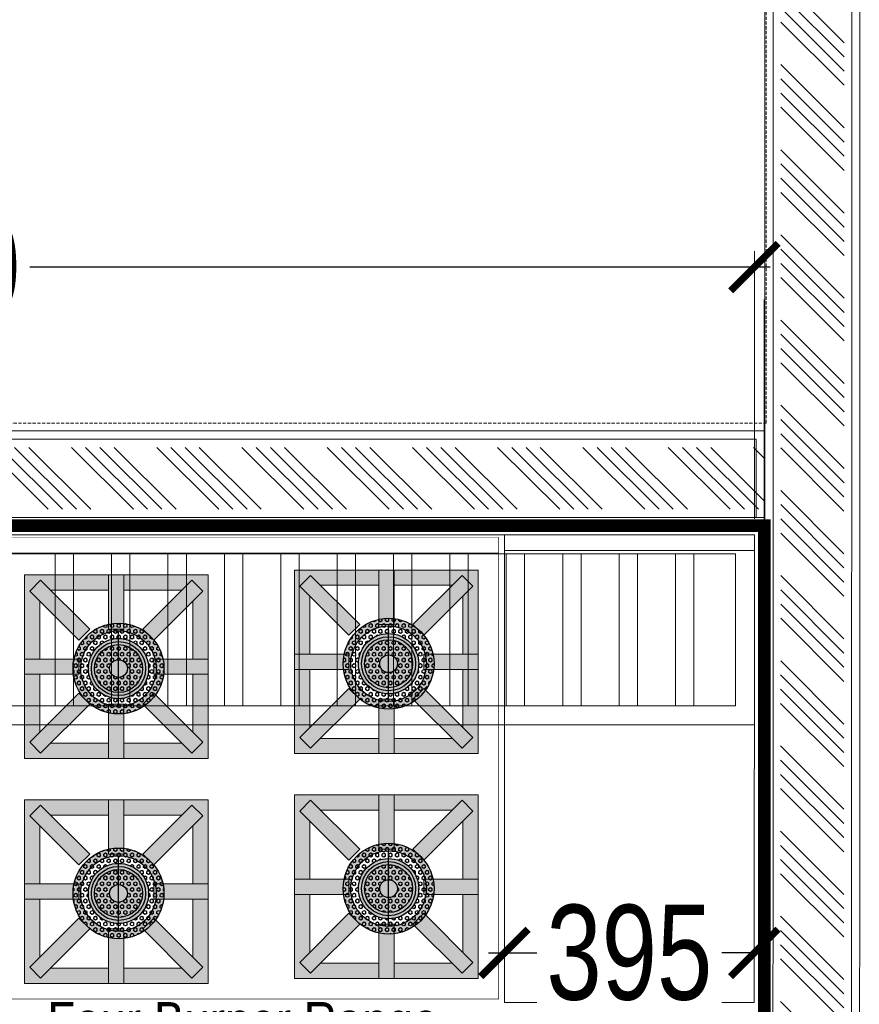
# Model space of a CAD drawing. Header units: millimetres. Extents: x 1277566 to 1493426, y 1039116 to 1145896.
# Tile 18 of 152: x 1282803 to 1284130, y 1137422 to 1138979. Entities that reach past the tile are written whole.
import ezdxf

# ---------------------------------------------------------------- set-up
doc = ezdxf.new("R2010")
doc.units = ezdxf.units.MM
doc.header["$PDMODE"] = 67
doc.linetypes.add('DASHED', pattern=[0.75, 0.5, -0.25])
doc.linetypes.add('DASHED2', pattern=[0.375, 0.25, -0.125])
for name, color, linetype, lineweight in [('A - TEXT', 7, 'Continuous', 13), ('AIRPORT EXTIING WALL', 1, 'Continuous', 20), ('CIVIL WALL HATCH', 7, 'Continuous', 5), ('CKD Dimensions', 3, 'Continuous', 0), ('CKD Equipments', 252, 'Continuous', 0), ('CKD-Equipements', 252, 'Continuous', 0), ('FRONT COUNTER', 214, 'Continuous', 18), ('PLASTER', 252, 'Continuous', 9), ('tile finish', 32, 'Continuous', 9)]:
    doc.layers.add(name, color=color, linetype=linetype, lineweight=lineweight)
doc.layers.add('xKAM-B3-01-Kitchen$0$A-FURN', color=8, linetype='Continuous')
doc.styles.add('ROMANS', font='arial.ttf', dxfattribs={"width": 0.75})
doc.styles.add('STYLE1', font='GOTHIC.TTF', dxfattribs={"width": 0.9})
doc.dimstyles.new('1.300', dxfattribs={"dimtxt": 150, "dimasz": 75, "dimexe": 25, "dimexo": 25, "dimgap": 15, "dimtad": 0, "dimdec": 0, "dimdsep": 46, "dimtxsty": 'ROMANS', "dimblk": 'ARCHTICK', "dimcen": 0.09, "dimdle": 25, "dimclrd": 256, "dimclre": 256, "dimclrt": 256, "dimadec": 1, "dimazin": 2, "dimtfac": 1, "dimtdec": 0, "dimtmove": 2, "dimatfit": 3, "dimldrblk": 'OPEN90', "dimfxl": 100, "dimtolj": 1, "dimtzin": 0, "dimlwe": -1, "dimarcsym": 0})
pattern_1 = [(0, (0, 0), (0, 0.216506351), [0.125, -0.25]), (120, (0, 0), (-0.1875000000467, -0.1082531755), [0.125, -0.25]), (60, (0.125, 0), (-0.1875000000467, 0.1082531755), [0.125, -0.25])]

# ---------------------------------------------------------------- blocks, each defined once
blk = doc.blocks.new('xKAM-B3-01-Kitchen$0$rgregr')
at = {"layer": 'xKAM-B3-01-Kitchen$0$A-FURN'}
h = blk.add_hatch(color=256, dxfattribs=at)
edge = h.paths.add_edge_path()
edge.add_arc((9340815.639, 6767207.813), 2.968, 0, 360)
edge = h.paths.add_edge_path(flags=16)
edge.add_arc((9340815.639, 6767207.813), 2.468, 0, 360)
h = blk.add_hatch(dxfattribs=at)
h.set_pattern_fill('HEX', color=256, style=0)
h.set_pattern_definition(pattern_1)
edge = h.paths.add_edge_path(flags=16)
edge.add_arc((9340815.639, 6767207.813), 2.468, 0, 360)
edge = h.paths.add_edge_path()
edge.add_arc((9340815.639, 6767207.813), 2.968, 0, 360)
h = blk.add_hatch(dxfattribs=at)
h.set_pattern_fill('HEX', color=256, style=0)
h.set_pattern_definition(pattern_1)
h.paths.add_polyline_path([(9340815.976, 6767210.258), (9340815.302, 6767210.258, 0.336052), (9340813.194, 6767208.15), (9340813.194, 6767207.813), (9340813.671, 6767207.813, -1), (9340817.608, 6767207.813), (9340818.085, 6767207.813), (9340818.085, 6767208.15, 0.336052)])
h.paths.add_polyline_path([(9340818.085, 6767207.476), (9340818.085, 6767207.813), (9340817.608, 6767207.813, -1), (9340813.671, 6767207.813), (9340813.194, 6767207.813), (9340813.194, 6767207.476, 0.336052), (9340815.302, 6767205.368), (9340815.976, 6767205.368, 0.336052)])
h = blk.add_hatch(color=256, dxfattribs=at)
edge = h.paths.add_edge_path()
edge.add_arc((9340815.639, 6767207.813), 1.968, 0, 360)
edge = h.paths.add_edge_path(flags=16)
edge.add_arc((9340815.639, 6767207.813), 1.768, 0, 360)
edge = h.paths.add_edge_path(flags=0)
edge.add_arc((9340815.639, 6767207.813), 1.568, 0, 360)
h = blk.add_hatch(color=256, dxfattribs=at)
edge = h.paths.add_edge_path(flags=16)
edge.add_arc((9340815.639, 6767207.813), 1.568, 0, 360)
edge = h.paths.add_edge_path()
edge.add_arc((9340815.639, 6767207.813), 1.768, 0, 360)
h = blk.add_hatch(dxfattribs=at)
h.set_pattern_fill('HEX', color=256, style=0)
h.set_pattern_definition(pattern_1)
edge = h.paths.add_edge_path()
edge.add_arc((9340815.639, 6767207.813), 1.568, 0, 360)
edge = h.paths.add_edge_path(flags=16)
edge.add_arc((9340815.639, 6767207.813), 0.581, 0, 360)
blk.add_line((9340813.194, 6767207.813), (9340818.085, 6767207.813), dxfattribs=at)
for radius in [2.968, 2.468, 1.968, 1.768, 1.568, 0.581]:
    blk.add_circle((9340815.639, 6767207.813), radius, dxfattribs=at)
blk = doc.blocks.new('_ARCHTICK')
at = {"color": 0, "linetype": 'ByBlock', "const_width": 0.15}
blk.add_lwpolyline([(-0.5, -0.5), (0.5, 0.5)], dxfattribs=at)
blk = doc.blocks.new('*D72')
at = {"layer": 'CKD-Equipements', "linetype": 'DASHED2', "transparency": 16777216}
for p, q in [((1281293.9, 1138189.7), (1281293.9, 1138612.9)), ((1283964.1, 1138189.7), (1283964.1, 1138612.9))]:
    blk.add_line(p, q, dxfattribs=at)
at = {"layer": 'CKD-Equipements', "lineweight": -2, "transparency": 16777216}
for p, q in [((1281268.9, 1138587.9), (1282445.2, 1138587.9)), ((1283989.1, 1138587.9), (1282812.7, 1138587.9))]:
    blk.add_line(p, q, dxfattribs=at)
at = {"layer": 'Defpoints', "color": 0, "transparency": 16777216}
for p in [(1283964.1, 1138587.9), (1281293.9, 1138164.7), (1283964.1, 1138164.7)]:
    blk.add_point(p, dxfattribs=at)
at = {"layer": 'CKD-Equipements', "lineweight": -2, "transparency": 16777216, "xscale": 75, "yscale": 75, "zscale": 75, "rotation": 180}
blk.add_blockref('_ARCHTICK', (1281293.9, 1138587.9), dxfattribs=at)
at = {"layer": 'CKD-Equipements', "lineweight": -2, "transparency": 16777216, "xscale": 75, "yscale": 75, "zscale": 75}
blk.add_blockref('_ARCHTICK', (1283964.1, 1138587.9), dxfattribs=at)
at = {"layer": 'CKD-Equipements', "transparency": 16777216, "insert": (1282629, 1138587.9), "char_height": 150, "attachment_point": 5, "style": 'ROMANS', "bg_fill": 3, "box_fill_scale": 1.1, "bg_fill_color": 256, "bg_fill_true_color": 13158600, "bg_fill_transparency": 0}
blk.add_mtext('\\A1;2670', dxfattribs=at)
blk = doc.blocks.new('_Open90')
at = {"color": 0, "linetype": 'ByBlock', "lineweight": -2}
for p, q in [((-0.5, 0.5), (0, 0)), ((0, 0), (-1, 0)), ((0, 0), (-0.5, -0.5))]:
    blk.add_line(p, q, dxfattribs=at)
blk = doc.blocks.new('*D436')
at = {"layer": 'CKD Dimensions', "linetype": 'DASHED2', "transparency": 16777216}
for p, q in [((1283569, 1137490.5), (1283569, 1137528.5)), ((1283963.8, 1137490.5), (1283963.8, 1137528.5))]:
    blk.add_line(p, q, dxfattribs=at)
at = {"layer": 'CKD Dimensions', "lineweight": -2, "transparency": 16777216}
for p, q in [((1283544, 1137503.5), (1283626.7, 1137503.5)), ((1283988.8, 1137503.5), (1283906.1, 1137503.5))]:
    blk.add_line(p, q, dxfattribs=at)
at = {"layer": 'Defpoints', "color": 0, "transparency": 16777216}
for p in [(1283963.8, 1137503.5), (1283569, 1137425.1, -1423.7), (1283963.8, 1137425.1, -1423.7)]:
    blk.add_point(p, dxfattribs=at)
at = {"layer": 'CKD Dimensions', "lineweight": -2, "transparency": 16777216, "xscale": 75, "yscale": 75, "zscale": 75, "rotation": 180}
blk.add_blockref('_ARCHTICK', (1283569, 1137503.5), dxfattribs=at)
at = {"layer": 'CKD Dimensions', "lineweight": -2, "transparency": 16777216, "xscale": 75, "yscale": 75, "zscale": 75}
blk.add_blockref('_ARCHTICK', (1283963.8, 1137503.5), dxfattribs=at)
at = {"layer": 'CKD Dimensions', "transparency": 16777216, "insert": (1283766.4, 1137503.5), "char_height": 150, "attachment_point": 5, "style": 'ROMANS', "bg_fill": 3, "box_fill_scale": 1.1, "bg_fill_color": 256, "bg_fill_true_color": 13158600, "bg_fill_transparency": 0}
blk.add_mtext('\\A1;395', dxfattribs=at)

msp = doc.modelspace()

# ---------------------------------------------------------------- hatches: boundary and pattern name
at = {"layer": 'CIVIL WALL HATCH'}
h = msp.add_hatch(dxfattribs=at)
h.set_pattern_fill('ANSI34', color=256, scale=5, angle=90)
h.set_pattern_definition([(135, (94501.89, -46618.93), (-67.351921, -67.351921), []), (135, (94501.89, -46596.48), (-67.351921, -67.351921), []), (135, (94501.89, -46574.03), (-67.351921, -67.351921), []), (135, (94501.89, -46551.58), (-67.351921, -67.351921), [])])
h.paths.add_polyline_path([(1284107.0167, 1143264.5371), (1284007.0167, 1143264.5371), (1284004.7384, 1135016.1905), (1284104.7384, 1135016.1905)])
h = msp.add_hatch(dxfattribs=at)
h.set_pattern_fill('ANSI34', color=256, scale=5, angle=90)
h.set_pattern_definition([(135, (2468433.71, -24615.88), (-67.351921, -67.351921), []), (135, (2468433.71, -24593.43), (-67.351921, -67.351921), []), (135, (2468433.71, -24570.98), (-67.351921, -67.351921), []), (135, (2468433.71, -24548.53), (-67.351921, -67.351921), [])])
h.paths.add_polyline_path([(1277742.2449, 1138302.869), (1277742.2449, 1138204.8763), (1280951.6191, 1138204.8946), (1283979.7384, 1138204.894), (1283979.7384, 1138302.8868), (1280952.378, 1138302.869)])
at = {"layer": 'CKD-Equipements'}
h = msp.add_hatch(color=256, dxfattribs=at)
h.paths.add_polyline_path([(1283237.2732, 1137951.663), (1283237.2732, 1137818.5963), (1283370.3399, 1137818.5963), (1283370.3399, 1137842.7902), (1283278.5749, 1137842.7902), (1283262.8361, 1137827.0514), (1283245.7284, 1137844.1591), (1283261.4672, 1137859.8979), (1283261.4672, 1137951.663)])
h.paths.add_polyline_path([(1283245.7284, 1138083.3607), (1283262.8361, 1138100.4684), (1283278.5749, 1138084.7296), (1283370.3399, 1138084.7296), (1283370.3399, 1138108.9236), (1283237.2732, 1138108.9236), (1283237.2732, 1137975.8569), (1283261.4672, 1137975.8569), (1283261.4672, 1138067.6219)])
h.paths.add_polyline_path([(1283394.5338, 1138108.9236), (1283394.5338, 1138084.7296), (1283486.2989, 1138084.7296), (1283502.0377, 1138100.4684), (1283519.1454, 1138083.3607), (1283503.4066, 1138067.6219), (1283503.4066, 1137975.8569), (1283527.6005, 1137975.8569), (1283527.6005, 1138108.9236)])
h.paths.add_polyline_path([(1283503.4066, 1137951.663), (1283503.4066, 1137859.8979), (1283519.1454, 1137844.1591), (1283502.0377, 1137827.0514), (1283486.2989, 1137842.7902), (1283394.5338, 1137842.7902), (1283394.5338, 1137818.5963), (1283527.6005, 1137818.5963), (1283527.6005, 1137951.663)])
h = msp.add_hatch(color=256, dxfattribs=at)
h.paths.add_polyline_path([(1283245.7284, 1137844.1591), (1283262.8361, 1137827.0514), (1283314.6682, 1137878.8836), (1283297.5605, 1137895.9913)])
h.paths.add_polyline_path([(1283237.2732, 1137975.8569), (1283237.2732, 1137951.663), (1283280.2755, 1137951.663), (1283280.2755, 1137975.8569)])
h.paths.add_polyline_path([(1283262.8361, 1138100.4684), (1283245.7284, 1138083.3607), (1283297.5605, 1138031.5286), (1283314.6682, 1138048.6363)])
h.paths.add_polyline_path([(1283370.3399, 1138108.9236), (1283370.3399, 1138065.9213), (1283394.5338, 1138065.9213), (1283394.5338, 1138108.9236)])
h.paths.add_polyline_path([(1283450.2055, 1138048.6363), (1283467.3132, 1138031.5286), (1283519.1454, 1138083.3607), (1283502.0377, 1138100.4684)])
h.paths.add_polyline_path([(1283484.5982, 1137975.8569), (1283484.5982, 1137951.663), (1283527.6005, 1137951.663), (1283527.6005, 1137975.8569)])
h.paths.add_polyline_path([(1283467.3132, 1137895.9913), (1283450.2055, 1137878.8836), (1283502.0377, 1137827.0514), (1283519.1454, 1137844.1591)])
h.paths.add_polyline_path([(1283370.3399, 1137861.5986), (1283370.3399, 1137818.5963), (1283394.5338, 1137818.5963), (1283394.5338, 1137861.5986)])
h = msp.add_hatch(color=256, dxfattribs=at)
h.paths.add_polyline_path([(1282810.5255, 1137944.04), (1282810.5255, 1137810.9733), (1282943.5922, 1137810.9733), (1282943.5922, 1137835.1673), (1282851.8272, 1137835.1673), (1282836.0884, 1137819.4285), (1282818.9807, 1137836.5362), (1282834.7195, 1137852.275), (1282834.7195, 1137944.04)])
h.paths.add_polyline_path([(1282818.9807, 1138075.7378), (1282836.0884, 1138092.8455), (1282851.8272, 1138077.1067), (1282943.5922, 1138077.1067), (1282943.5922, 1138101.3006), (1282810.5255, 1138101.3006), (1282810.5255, 1137968.2339), (1282834.7195, 1137968.2339), (1282834.7195, 1138059.999)])
h.paths.add_polyline_path([(1282967.7861, 1138101.3006), (1282967.7861, 1138077.1067), (1283059.5512, 1138077.1067), (1283075.29, 1138092.8455), (1283092.3977, 1138075.7378), (1283076.6589, 1138059.999), (1283076.6589, 1137968.2339), (1283100.8528, 1137968.2339), (1283100.8528, 1138101.3006)])
h.paths.add_polyline_path([(1283076.6589, 1137944.04), (1283076.6589, 1137852.275), (1283092.3977, 1137836.5362), (1283075.29, 1137819.4285), (1283059.5512, 1137835.1673), (1282967.7861, 1137835.1673), (1282967.7861, 1137810.9733), (1283100.8528, 1137810.9733), (1283100.8528, 1137944.04)])
h = msp.add_hatch(color=256, dxfattribs=at)
h.paths.add_polyline_path([(1282818.9807, 1137836.5362), (1282836.0884, 1137819.4285), (1282887.9206, 1137871.2606), (1282870.8129, 1137888.3683)])
h.paths.add_polyline_path([(1282810.5255, 1137968.2339), (1282810.5255, 1137944.04), (1282853.5278, 1137944.04), (1282853.5278, 1137968.2339)])
h.paths.add_polyline_path([(1282836.0884, 1138092.8455), (1282818.9807, 1138075.7378), (1282870.8129, 1138023.9056), (1282887.9206, 1138041.0133)])
h.paths.add_polyline_path([(1282943.5922, 1138101.3006), (1282943.5922, 1138058.2983), (1282967.7861, 1138058.2983), (1282967.7861, 1138101.3006)])
h.paths.add_polyline_path([(1283023.4578, 1138041.0133), (1283040.5655, 1138023.9056), (1283092.3977, 1138075.7378), (1283075.29, 1138092.8455)])
h.paths.add_polyline_path([(1283057.8505, 1137968.2339), (1283057.8505, 1137944.04), (1283100.8528, 1137944.04), (1283100.8528, 1137968.2339)])
h.paths.add_polyline_path([(1283040.5655, 1137888.3683), (1283023.4578, 1137871.2606), (1283075.29, 1137819.4285), (1283092.3977, 1137836.5362)])
h.paths.add_polyline_path([(1282943.5922, 1137853.9756), (1282943.5922, 1137810.9733), (1282967.7861, 1137810.9733), (1282967.7861, 1137853.9756)])
h = msp.add_hatch(color=1, dxfattribs=at)
h.paths.add_polyline_path([(1283297.5605, 1137895.9913), (1283314.6682, 1137878.8836), (1283340.3855, 1137904.6008), (1283323.2778, 1137921.7085)])
h.paths.add_polyline_path([(1283280.2755, 1137975.8569), (1283280.2755, 1137951.663), (1283323.2778, 1137951.663), (1283323.2778, 1137975.8569)])
h.paths.add_polyline_path([(1283314.6682, 1138048.6363), (1283297.5605, 1138031.5286), (1283323.2778, 1138005.8113), (1283340.3855, 1138022.919)])
h.paths.add_polyline_path([(1283370.3399, 1138065.9213), (1283370.3399, 1138022.919), (1283394.5338, 1138022.919), (1283394.5338, 1138065.9213)])
h.paths.add_polyline_path([(1283424.4883, 1138022.919), (1283441.596, 1138005.8113), (1283467.3132, 1138031.5286), (1283450.2055, 1138048.6363)])
h.paths.add_polyline_path([(1283441.596, 1137975.8569), (1283441.596, 1137951.663), (1283484.5982, 1137951.663), (1283484.5982, 1137975.8569)])
h.paths.add_polyline_path([(1283441.596, 1137921.7085), (1283424.4883, 1137904.6008), (1283450.2055, 1137878.8836), (1283467.3132, 1137895.9913)])
h.paths.add_polyline_path([(1283370.3399, 1137904.6008), (1283370.3399, 1137861.5986), (1283394.5338, 1137861.5986), (1283394.5338, 1137904.6008)])
h = msp.add_hatch(color=1, dxfattribs=at)
h.paths.add_polyline_path([(1282870.8129, 1137888.3683), (1282887.9206, 1137871.2606), (1282913.6378, 1137896.9779), (1282896.5301, 1137914.0856)])
h.paths.add_polyline_path([(1282853.5278, 1137968.2339), (1282853.5278, 1137944.04), (1282896.5301, 1137944.04), (1282896.5301, 1137968.2339)])
h.paths.add_polyline_path([(1282887.9206, 1138041.0133), (1282870.8129, 1138023.9056), (1282896.5301, 1137998.1884), (1282913.6378, 1138015.2961)])
h.paths.add_polyline_path([(1282943.5922, 1138058.2983), (1282943.5922, 1138015.2961), (1282967.7861, 1138015.2961), (1282967.7861, 1138058.2983)])
h.paths.add_polyline_path([(1282997.7406, 1138015.2961), (1283014.8483, 1137998.1884), (1283040.5655, 1138023.9056), (1283023.4578, 1138041.0133)])
h.paths.add_polyline_path([(1283014.8483, 1137968.2339), (1283014.8483, 1137944.04), (1283057.8505, 1137944.04), (1283057.8505, 1137968.2339)])
h.paths.add_polyline_path([(1283014.8483, 1137914.0856), (1282997.7406, 1137896.9779), (1283023.4578, 1137871.2606), (1283040.5655, 1137888.3683)])
h.paths.add_polyline_path([(1282943.5922, 1137896.9779), (1282943.5922, 1137853.9756), (1282967.7861, 1137853.9756), (1282967.7861, 1137896.9779)])
h = msp.add_hatch(color=256, dxfattribs=at)
h.paths.add_polyline_path([(1283237.2732, 1137596.063), (1283237.2732, 1137462.9963), (1283370.3399, 1137462.9963), (1283370.3399, 1137487.1902), (1283278.5749, 1137487.1902), (1283262.8361, 1137471.4514), (1283245.7284, 1137488.5591), (1283261.4672, 1137504.2979), (1283261.4672, 1137596.063)])
h.paths.add_polyline_path([(1283245.7284, 1137727.7607), (1283262.8361, 1137744.8684), (1283278.5749, 1137729.1296), (1283370.3399, 1137729.1296), (1283370.3399, 1137753.3236), (1283237.2732, 1137753.3236), (1283237.2732, 1137620.2569), (1283261.4672, 1137620.2569), (1283261.4672, 1137712.0219)])
h.paths.add_polyline_path([(1283394.5338, 1137753.3236), (1283394.5338, 1137729.1296), (1283486.2989, 1137729.1296), (1283502.0377, 1137744.8684), (1283519.1454, 1137727.7607), (1283503.4066, 1137712.0219), (1283503.4066, 1137620.2569), (1283527.6005, 1137620.2569), (1283527.6005, 1137753.3236)])
h.paths.add_polyline_path([(1283503.4066, 1137596.063), (1283503.4066, 1137504.2979), (1283519.1454, 1137488.5591), (1283502.0377, 1137471.4514), (1283486.2989, 1137487.1902), (1283394.5338, 1137487.1902), (1283394.5338, 1137462.9963), (1283527.6005, 1137462.9963), (1283527.6005, 1137596.063)])
h = msp.add_hatch(color=256, dxfattribs=at)
h.paths.add_polyline_path([(1283245.7284, 1137488.5591), (1283262.8361, 1137471.4514), (1283314.6682, 1137523.2836), (1283297.5605, 1137540.3913)])
h.paths.add_polyline_path([(1283237.2732, 1137620.2569), (1283237.2732, 1137596.063), (1283280.2755, 1137596.063), (1283280.2755, 1137620.2569)])
h.paths.add_polyline_path([(1283262.8361, 1137744.8684), (1283245.7284, 1137727.7607), (1283297.5605, 1137675.9286), (1283314.6682, 1137693.0363)])
h.paths.add_polyline_path([(1283370.3399, 1137753.3236), (1283370.3399, 1137710.3213), (1283394.5338, 1137710.3213), (1283394.5338, 1137753.3236)])
h.paths.add_polyline_path([(1283450.2055, 1137693.0363), (1283467.3132, 1137675.9286), (1283519.1454, 1137727.7607), (1283502.0377, 1137744.8684)])
h.paths.add_polyline_path([(1283484.5982, 1137620.2569), (1283484.5982, 1137596.063), (1283527.6005, 1137596.063), (1283527.6005, 1137620.2569)])
h.paths.add_polyline_path([(1283467.3132, 1137540.3913), (1283450.2055, 1137523.2836), (1283502.0377, 1137471.4514), (1283519.1454, 1137488.5591)])
h.paths.add_polyline_path([(1283370.3399, 1137505.9986), (1283370.3399, 1137462.9963), (1283394.5338, 1137462.9963), (1283394.5338, 1137505.9986)])
h = msp.add_hatch(color=256, dxfattribs=at)
h.paths.add_polyline_path([(1282810.5255, 1137588.44), (1282810.5255, 1137455.3733), (1282943.5922, 1137455.3733), (1282943.5922, 1137479.5673), (1282851.8272, 1137479.5673), (1282836.0884, 1137463.8285), (1282818.9807, 1137480.9362), (1282834.7195, 1137496.675), (1282834.7195, 1137588.44)])
h.paths.add_polyline_path([(1282818.9807, 1137720.1378), (1282836.0884, 1137737.2455), (1282851.8272, 1137721.5067), (1282943.5922, 1137721.5067), (1282943.5922, 1137745.7006), (1282810.5255, 1137745.7006), (1282810.5255, 1137612.6339), (1282834.7195, 1137612.6339), (1282834.7195, 1137704.399)])
h.paths.add_polyline_path([(1282967.7861, 1137745.7006), (1282967.7861, 1137721.5067), (1283059.5512, 1137721.5067), (1283075.29, 1137737.2455), (1283092.3977, 1137720.1378), (1283076.6589, 1137704.399), (1283076.6589, 1137612.6339), (1283100.8528, 1137612.6339), (1283100.8528, 1137745.7006)])
h.paths.add_polyline_path([(1283076.6589, 1137588.44), (1283076.6589, 1137496.675), (1283092.3977, 1137480.9362), (1283075.29, 1137463.8285), (1283059.5512, 1137479.5673), (1282967.7861, 1137479.5673), (1282967.7861, 1137455.3733), (1283100.8528, 1137455.3733), (1283100.8528, 1137588.44)])
h = msp.add_hatch(color=256, dxfattribs=at)
h.paths.add_polyline_path([(1282818.9807, 1137480.9362), (1282836.0884, 1137463.8285), (1282887.9206, 1137515.6606), (1282870.8129, 1137532.7683)])
h.paths.add_polyline_path([(1282810.5255, 1137612.6339), (1282810.5255, 1137588.44), (1282853.5278, 1137588.44), (1282853.5278, 1137612.6339)])
h.paths.add_polyline_path([(1282836.0884, 1137737.2455), (1282818.9807, 1137720.1378), (1282870.8129, 1137668.3056), (1282887.9206, 1137685.4133)])
h.paths.add_polyline_path([(1282943.5922, 1137745.7006), (1282943.5922, 1137702.6983), (1282967.7861, 1137702.6983), (1282967.7861, 1137745.7006)])
h.paths.add_polyline_path([(1283023.4578, 1137685.4133), (1283040.5655, 1137668.3056), (1283092.3977, 1137720.1378), (1283075.29, 1137737.2455)])
h.paths.add_polyline_path([(1283057.8505, 1137612.6339), (1283057.8505, 1137588.44), (1283100.8528, 1137588.44), (1283100.8528, 1137612.6339)])
h.paths.add_polyline_path([(1283040.5655, 1137532.7683), (1283023.4578, 1137515.6606), (1283075.29, 1137463.8285), (1283092.3977, 1137480.9362)])
h.paths.add_polyline_path([(1282943.5922, 1137498.3756), (1282943.5922, 1137455.3733), (1282967.7861, 1137455.3733), (1282967.7861, 1137498.3756)])
h = msp.add_hatch(color=1, dxfattribs=at)
h.paths.add_polyline_path([(1283297.5605, 1137540.3913), (1283314.6682, 1137523.2836), (1283340.3855, 1137549.0008), (1283323.2778, 1137566.1085)])
h.paths.add_polyline_path([(1283280.2755, 1137620.2569), (1283280.2755, 1137596.063), (1283323.2778, 1137596.063), (1283323.2778, 1137620.2569)])
h.paths.add_polyline_path([(1283314.6682, 1137693.0363), (1283297.5605, 1137675.9286), (1283323.2778, 1137650.2113), (1283340.3855, 1137667.319)])
h.paths.add_polyline_path([(1283370.3399, 1137710.3213), (1283370.3399, 1137667.319), (1283394.5338, 1137667.319), (1283394.5338, 1137710.3213)])
h.paths.add_polyline_path([(1283424.4883, 1137667.319), (1283441.596, 1137650.2113), (1283467.3132, 1137675.9286), (1283450.2055, 1137693.0363)])
h.paths.add_polyline_path([(1283441.596, 1137620.2569), (1283441.596, 1137596.063), (1283484.5982, 1137596.063), (1283484.5982, 1137620.2569)])
h.paths.add_polyline_path([(1283441.596, 1137566.1085), (1283424.4883, 1137549.0008), (1283450.2055, 1137523.2836), (1283467.3132, 1137540.3913)])
h.paths.add_polyline_path([(1283370.3399, 1137549.0008), (1283370.3399, 1137505.9986), (1283394.5338, 1137505.9986), (1283394.5338, 1137549.0008)])
h = msp.add_hatch(color=1, dxfattribs=at)
h.paths.add_polyline_path([(1282870.8129, 1137532.7683), (1282887.9206, 1137515.6606), (1282913.6378, 1137541.3779), (1282896.5301, 1137558.4856)])
h.paths.add_polyline_path([(1282853.5278, 1137612.6339), (1282853.5278, 1137588.44), (1282896.5301, 1137588.44), (1282896.5301, 1137612.6339)])
h.paths.add_polyline_path([(1282887.9206, 1137685.4133), (1282870.8129, 1137668.3056), (1282896.5301, 1137642.5884), (1282913.6378, 1137659.6961)])
h.paths.add_polyline_path([(1282943.5922, 1137702.6983), (1282943.5922, 1137659.6961), (1282967.7861, 1137659.6961), (1282967.7861, 1137702.6983)])
h.paths.add_polyline_path([(1282997.7406, 1137659.6961), (1283014.8483, 1137642.5884), (1283040.5655, 1137668.3056), (1283023.4578, 1137685.4133)])
h.paths.add_polyline_path([(1283014.8483, 1137612.6339), (1283014.8483, 1137588.44), (1283057.8505, 1137588.44), (1283057.8505, 1137612.6339)])
h.paths.add_polyline_path([(1283014.8483, 1137558.4856), (1282997.7406, 1137541.3779), (1283023.4578, 1137515.6606), (1283040.5655, 1137532.7683)])
h.paths.add_polyline_path([(1282943.5922, 1137541.3779), (1282943.5922, 1137498.3756), (1282967.7861, 1137498.3756), (1282967.7861, 1137541.3779)])

# ---------------------------------------------------------------- linework, layer by layer
at = {"color": 4, "linetype": 'Continuous', "lineweight": 20, "elevation": -1423.7122}
msp.add_lwpolyline([(1283964.1087, 1137864.164), (1281293.8585, 1137864.164), (1281293.8585, 1138164.6622), (1283964.1087, 1138164.6622)], close=True, dxfattribs=at)
for points in [[(1281293.8585, 1138134.4023), (1283934.269, 1138134.4023), (1283934.269, 1137894.424), (1281293.8585, 1137894.424)], [(1282859.1999, 1137894.424), (1282859.1999, 1138134.4023), (1282859.1999, 1138134.4023)], [(1282888.199, 1137894.424), (1282888.199, 1138134.4023), (1282888.199, 1138134.4023)], [(1282948.2987, 1137894.424), (1282948.2987, 1138134.4023), (1282948.2987, 1138134.4023)], [(1282977.2978, 1137894.424), (1282977.2978, 1138134.4023), (1282977.2978, 1138134.4023)], [(1283037.3975, 1137894.424), (1283037.3975, 1138134.4023), (1283037.3975, 1138134.4023)], [(1283066.3966, 1137894.424), (1283066.3966, 1138134.4023), (1283066.3966, 1138134.4023)], [(1283126.4962, 1137894.424), (1283126.4962, 1138134.4023), (1283126.4962, 1138134.4023)], [(1283155.4954, 1137894.424), (1283155.4954, 1138134.4023), (1283155.4954, 1138134.4023)], [(1283215.595, 1137894.424), (1283215.595, 1138134.4023), (1283215.595, 1138134.4023)], [(1283244.5941, 1137894.424), (1283244.5941, 1138134.4023), (1283244.5941, 1138134.4023)], [(1283304.6938, 1137894.424), (1283304.6938, 1138134.4023), (1283304.6938, 1138134.4023)], [(1283333.6929, 1137894.424), (1283333.6929, 1138134.4023), (1283333.6929, 1138134.4023)], [(1283393.7925, 1137894.424), (1283393.7925, 1138134.4023), (1283393.7925, 1138134.4023)], [(1283422.7917, 1137894.424), (1283422.7917, 1138134.4023), (1283422.7917, 1138134.4023)], [(1283482.8913, 1137894.424), (1283482.8913, 1138134.4023), (1283482.8913, 1138134.4023)], [(1283511.8904, 1137894.424), (1283511.8904, 1138134.4023), (1283511.8904, 1138134.4023)], [(1283571.9901, 1137894.424), (1283571.9901, 1138134.4023), (1283571.9901, 1138134.4023)], [(1283600.9892, 1137894.424), (1283600.9892, 1138134.4023), (1283600.9892, 1138134.4023)], [(1283661.0888, 1137894.424), (1283661.0888, 1138134.4023), (1283661.0888, 1138134.4023)], [(1283690.088, 1137894.424), (1283690.088, 1138134.4023), (1283690.088, 1138134.4023)], [(1283750.1876, 1137894.424), (1283750.1876, 1138134.4023), (1283750.1876, 1138134.4023)], [(1283779.1867, 1137894.424), (1283779.1867, 1138134.4023), (1283779.1867, 1138134.4023)], [(1283839.2864, 1137894.424), (1283839.2864, 1138134.4023), (1283839.2864, 1138134.4023)], [(1283868.2855, 1137894.424), (1283868.2855, 1138134.4023), (1283868.2855, 1138134.4023)]]:
    msp.add_lwpolyline(points, dxfattribs=at)
at = {"layer": 'AIRPORT EXTIING WALL', "linetype": 'DASHED', "ltscale": 10}
msp.add_lwpolyline([(1280385.9795, 1138341.3388), (1283982.4725, 1138341.3388), (1283982.4725, 1141611.8354), (1280385.9795, 1141611.8354)], close=True, dxfattribs=at)
at = {"layer": 'CKD Equipments', "ltscale": 0.25, "elevation": -1423.7122}
msp.add_lwpolyline([(1283569.3343, 1138164.6622), (1283569.0173, 1137425.1446), (1283963.7917, 1137425.1446), (1283964.1087, 1138164.6622), (1283569.3343, 1138164.6622), (1283569.3343, 1138139.6622), (1283964.098, 1138139.6622)], dxfattribs=at)
at = {"layer": 'CKD-Equipements'}
for p, q in [((1283527.6005, 1138108.9236), (1283527.6005, 1137854.9236)), ((1282836.0884, 1138092.8455), (1282818.9807, 1138075.7378)), ((1282913.6378, 1138015.2961), (1282836.0884, 1138092.8455)), ((1282997.7406, 1138015.2961), (1283075.29, 1138092.8455)), ((1283075.29, 1138092.8455), (1283092.3977, 1138075.7378)), ((1283100.8528, 1138101.3006), (1283100.8528, 1137847.3006)), ((1283100.8528, 1138101.3006), (1283100.8528, 1137847.3006)), ((1283262.8361, 1138100.4684), (1283245.7284, 1138083.3607)), ((1283340.3855, 1138022.919), (1283262.8361, 1138100.4684)), ((1283424.4883, 1138022.919), (1283502.0377, 1138100.4684)), ((1283502.0377, 1138100.4684), (1283519.1454, 1138083.3607)), ((1283323.2778, 1138005.8113), (1283245.7284, 1138083.3607)), ((1283441.596, 1138005.8113), (1283519.1454, 1138083.3607)), ((1282896.5301, 1137998.1884), (1282818.9807, 1138075.7378)), ((1283014.8483, 1137998.1884), (1283092.3977, 1138075.7378)), ((1282913.6378, 1138015.2961), (1282896.5301, 1137998.1884)), ((1282997.7406, 1138015.2961), (1283014.8483, 1137998.1884)), ((1283340.3855, 1138022.919), (1283323.2778, 1138005.8113)), ((1283424.4883, 1138022.919), (1283441.596, 1138005.8113)), ((1283323.2778, 1137921.7085), (1283245.7284, 1137844.1591)), ((1283340.3855, 1137904.6008), (1283323.2778, 1137921.7085)), ((1283424.4883, 1137904.6008), (1283441.596, 1137921.7085)), ((1283441.596, 1137921.7085), (1283519.1454, 1137844.1591)), ((1282896.5301, 1137914.0856), (1282818.9807, 1137836.5362)), ((1282913.6378, 1137896.9779), (1282896.5301, 1137914.0856)), ((1282997.7406, 1137896.9779), (1283014.8483, 1137914.0856)), ((1283014.8483, 1137914.0856), (1283092.3977, 1137836.5362)), ((1282913.6378, 1137896.9779), (1282836.0884, 1137819.4285)), ((1282997.7406, 1137896.9779), (1283075.29, 1137819.4285)), ((1283340.3855, 1137904.6008), (1283262.8361, 1137827.0514)), ((1283424.4883, 1137904.6008), (1283502.0377, 1137827.0514)), ((1283262.8361, 1137827.0514), (1283245.7284, 1137844.1591)), ((1283502.0377, 1137827.0514), (1283519.1454, 1137844.1591)), ((1282836.0884, 1137819.4285), (1282818.9807, 1137836.5362)), ((1283075.29, 1137819.4285), (1283092.3977, 1137836.5362)), ((1283527.6005, 1137753.3236), (1283527.6005, 1137499.3236)), ((1283527.6005, 1137753.3236), (1283527.6005, 1137499.3236)), ((1282836.0884, 1137737.2455), (1282818.9807, 1137720.1378)), ((1282913.6378, 1137659.6961), (1282836.0884, 1137737.2455)), ((1282997.7406, 1137659.6961), (1283075.29, 1137737.2455)), ((1283075.29, 1137737.2455), (1283092.3977, 1137720.1378)), ((1283100.8528, 1137745.7006), (1283100.8528, 1137491.7006)), ((1283100.8528, 1137745.7006), (1283100.8528, 1137491.7006)), ((1283262.8361, 1137744.8684), (1283245.7284, 1137727.7607)), ((1283340.3855, 1137667.319), (1283262.8361, 1137744.8684)), ((1283424.4883, 1137667.319), (1283502.0377, 1137744.8684)), ((1283502.0377, 1137744.8684), (1283519.1454, 1137727.7607)), ((1282896.5301, 1137642.5884), (1282818.9807, 1137720.1378)), ((1283014.8483, 1137642.5884), (1283092.3977, 1137720.1378)), ((1283323.2778, 1137650.2113), (1283245.7284, 1137727.7607)), ((1283441.596, 1137650.2113), (1283519.1454, 1137727.7607)), ((1282913.6378, 1137659.6961), (1282896.5301, 1137642.5884)), ((1282997.7406, 1137659.6961), (1283014.8483, 1137642.5884)), ((1283340.3855, 1137667.319), (1283323.2778, 1137650.2113)), ((1283424.4883, 1137667.319), (1283441.596, 1137650.2113)), ((1283323.2778, 1137566.1085), (1283245.7284, 1137488.5591)), ((1283340.3855, 1137549.0008), (1283323.2778, 1137566.1085)), ((1283424.4883, 1137549.0008), (1283441.596, 1137566.1085)), ((1283441.596, 1137566.1085), (1283519.1454, 1137488.5591)), ((1282896.5301, 1137558.4856), (1282818.9807, 1137480.9362)), ((1282913.6378, 1137541.3779), (1282896.5301, 1137558.4856)), ((1282997.7406, 1137541.3779), (1283014.8483, 1137558.4856)), ((1283014.8483, 1137558.4856), (1283092.3977, 1137480.9362)), ((1283340.3855, 1137549.0008), (1283262.8361, 1137471.4514)), ((1283424.4883, 1137549.0008), (1283502.0377, 1137471.4514)), ((1282913.6378, 1137541.3779), (1282836.0884, 1137463.8285)), ((1282997.7406, 1137541.3779), (1283075.29, 1137463.8285)), ((1283262.8361, 1137471.4514), (1283245.7284, 1137488.5591)), ((1283502.0377, 1137471.4514), (1283519.1454, 1137488.5591)), ((1282836.0884, 1137463.8285), (1282818.9807, 1137480.9362)), ((1283075.29, 1137463.8285), (1283092.3977, 1137480.9362))]:
    msp.add_line(p, q, dxfattribs=at)
at = {"layer": 'CKD-Equipements', "const_width": 1}
msp.add_lwpolyline([(1283560.1607, 1138160.8706), (1282760.1607, 1138160.8706), (1282760.1607, 1137430.8706), (1283560.1607, 1137430.8706), (1283560.1607, 1138160.8706), (1283560.1607, 1138135.8706), (1282760.1607, 1138135.8706)], dxfattribs=at)
at = {"layer": 'CKD-Equipements'}
for points in [[(1283237.2732, 1137818.5963), (1283237.2732, 1138108.9236), (1283527.6005, 1138108.9236), (1283527.6005, 1137818.5963)], [(1283370.3399, 1138022.919), (1283370.3399, 1138108.9236), (1283394.5338, 1138108.9236), (1283394.5338, 1138022.919)], [(1282810.5255, 1137810.9733), (1282810.5255, 1138101.3006), (1283100.8528, 1138101.3006), (1283100.8528, 1137810.9733)], [(1282943.5922, 1138015.2961), (1282943.5922, 1138101.3006), (1282967.7861, 1138101.3006), (1282967.7861, 1138015.2961)], [(1282810.5255, 1137944.04), (1282810.5255, 1137968.2339), (1282896.5301, 1137968.2339), (1282896.5301, 1137944.04)], [(1283100.8528, 1137944.04), (1283100.8528, 1137968.2339), (1283014.8483, 1137968.2339), (1283014.8483, 1137944.04)], [(1283237.2732, 1137951.663), (1283237.2732, 1137975.8569), (1283323.2778, 1137975.8569), (1283323.2778, 1137951.663)], [(1283527.6005, 1137951.663), (1283527.6005, 1137975.8569), (1283441.596, 1137975.8569), (1283441.596, 1137951.663)], [(1282943.5922, 1137896.9779), (1282943.5922, 1137810.9733), (1282967.7861, 1137810.9733), (1282967.7861, 1137896.9779)], [(1283370.3399, 1137904.6008), (1283370.3399, 1137818.5963), (1283394.5338, 1137818.5963), (1283394.5338, 1137904.6008)], [(1283237.2732, 1137462.9963), (1283237.2732, 1137753.3236), (1283527.6005, 1137753.3236), (1283527.6005, 1137462.9963)], [(1283370.3399, 1137667.319), (1283370.3399, 1137753.3236), (1283394.5338, 1137753.3236), (1283394.5338, 1137667.319)], [(1282810.5255, 1137455.3733), (1282810.5255, 1137745.7006), (1283100.8528, 1137745.7006), (1283100.8528, 1137455.3733)], [(1282943.5922, 1137659.6961), (1282943.5922, 1137745.7006), (1282967.7861, 1137745.7006), (1282967.7861, 1137659.6961)], [(1282810.5255, 1137588.44), (1282810.5255, 1137612.6339), (1282896.5301, 1137612.6339), (1282896.5301, 1137588.44)], [(1283100.8528, 1137588.44), (1283100.8528, 1137612.6339), (1283014.8483, 1137612.6339), (1283014.8483, 1137588.44)], [(1283237.2732, 1137596.063), (1283237.2732, 1137620.2569), (1283323.2778, 1137620.2569), (1283323.2778, 1137596.063)], [(1283527.6005, 1137596.063), (1283527.6005, 1137620.2569), (1283441.596, 1137620.2569), (1283441.596, 1137596.063)], [(1283370.3399, 1137549.0008), (1283370.3399, 1137462.9963), (1283394.5338, 1137462.9963), (1283394.5338, 1137549.0008)], [(1282943.5922, 1137541.3779), (1282943.5922, 1137455.3733), (1282967.7861, 1137455.3733), (1282967.7861, 1137541.3779)]]:
    msp.add_lwpolyline(points, close=True, dxfattribs=at)
for points in [[(1282851.8272, 1138077.1067), (1282943.5922, 1138077.1067)], [(1282967.7861, 1138077.1067), (1283059.5512, 1138077.1067)], [(1283278.5749, 1138084.7296), (1283370.3399, 1138084.7296)], [(1283394.5338, 1138084.7296), (1283486.2989, 1138084.7296)], [(1283261.4672, 1137975.8569), (1283261.4672, 1138067.6219)], [(1283261.4672, 1138067.6219), (1283261.4672, 1137975.8569)], [(1283503.4066, 1138067.6219), (1283503.4066, 1137975.8569)], [(1282834.7195, 1137968.2339), (1282834.7195, 1138059.999)], [(1282834.7195, 1138059.999), (1282834.7195, 1137968.2339)], [(1283076.6589, 1138059.999), (1283076.6589, 1137968.2339)], [(1282834.7195, 1137852.275), (1282834.7195, 1137944.04)], [(1282834.7195, 1137944.04), (1282834.7195, 1137852.275)], [(1283076.6589, 1137944.04), (1283076.6589, 1137852.275)], [(1283261.4672, 1137859.8979), (1283261.4672, 1137951.663)], [(1283261.4672, 1137951.663), (1283261.4672, 1137859.8979)], [(1283503.4066, 1137951.663), (1283503.4066, 1137859.8979)], [(1282943.5922, 1137835.1673), (1282851.8272, 1137835.1673)], [(1283059.5512, 1137835.1673), (1282967.7861, 1137835.1673)], [(1283370.3399, 1137842.7902), (1283278.5749, 1137842.7902)], [(1283486.2989, 1137842.7902), (1283394.5338, 1137842.7902)], [(1282851.8272, 1137721.5067), (1282943.5922, 1137721.5067)], [(1282967.7861, 1137721.5067), (1283059.5512, 1137721.5067)], [(1283278.5749, 1137729.1296), (1283370.3399, 1137729.1296)], [(1283394.5338, 1137729.1296), (1283486.2989, 1137729.1296)], [(1282834.7195, 1137612.6339), (1282834.7195, 1137704.399)], [(1282834.7195, 1137704.399), (1282834.7195, 1137612.6339)], [(1283076.6589, 1137704.399), (1283076.6589, 1137612.6339)], [(1283261.4672, 1137620.2569), (1283261.4672, 1137712.0219)], [(1283261.4672, 1137712.0219), (1283261.4672, 1137620.2569)], [(1283503.4066, 1137712.0219), (1283503.4066, 1137620.2569)], [(1283261.4672, 1137504.2979), (1283261.4672, 1137596.063)], [(1283261.4672, 1137596.063), (1283261.4672, 1137504.2979)], [(1283503.4066, 1137596.063), (1283503.4066, 1137504.2979)], [(1282834.7195, 1137496.675), (1282834.7195, 1137588.44)], [(1282834.7195, 1137588.44), (1282834.7195, 1137496.675)], [(1283076.6589, 1137588.44), (1283076.6589, 1137496.675)], [(1283370.3399, 1137487.1902), (1283278.5749, 1137487.1902)], [(1283486.2989, 1137487.1902), (1283394.5338, 1137487.1902)], [(1282943.5922, 1137479.5673), (1282851.8272, 1137479.5673)], [(1283059.5512, 1137479.5673), (1282967.7861, 1137479.5673)]]:
    msp.add_lwpolyline(points, dxfattribs=at)
at = {"layer": 'FRONT COUNTER', "const_width": 20}
msp.add_lwpolyline([(1280588.7924, 1133806.4485), (1280588.896, 1135756.5107), (1277716.1899, 1135756.9113), (1277716.2183, 1138178.9599), (1283979.7384, 1138178.9599), (1283979.7384, 1133806.4478), (1283278.6439, 1133806.4478), (1283278.6439, 1133911.4478), (1282798.6439, 1133911.4478), (1282798.6439, 1133806.4478), (1280588.7924, 1133806.5653)], dxfattribs=at)
at = {"layer": 'PLASTER'}
for points in [[(1283992.7384, 1135004.1905), (1284116.7384, 1135004.1905), (1284119.0167, 1143276.5371), (1283995.0167, 1143276.5371)], [(1277729.243, 1138315.9581), (1277729.243, 1138191.9617), (1283979.7384, 1138191.8884), (1283966.7366, 1138191.8884), (1283966.7366, 1138315.8848), (1283953.7348, 1138315.8848), (1283953.7348, 1138315.8848)]]:
    msp.add_lwpolyline(points, close=True, dxfattribs=at)
at = {"layer": 'tile finish'}
msp.add_line((1283979.7384, 1138536.4478), (1283979.7384, 1135236.4478), dxfattribs=at)
msp.add_lwpolyline([(1283979.7384, 1134991.1905), (1284129.7384, 1134991.1905), (1284132.0167, 1143289.5371), (1283982.0167, 1143289.5371)], close=True, dxfattribs=at)
msp.add_lwpolyline([(1277716.2412, 1138328.9599), (1277716.2412, 1138178.9599), (1283979.7384, 1138178.8866), (1283979.7384, 1138178.8866), (1283979.7384, 1138328.8866), (1283979.7384, 1138328.8866), (1283979.7384, 1138328.8866), (1277716.2412, 1138328.9599)], dxfattribs=at)

# ---------------------------------------------------------------- block references
at = {"layer": 'CKD-Equipements', "color": 1, "xscale": 24.1939385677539, "yscale": 24.1939385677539, "zscale": 24.1939385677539, "rotation": 89.99999999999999}
for p in [(165008796.051, -224853159.001), (165008369.3033, -224853166.624), (165008796.051, -224853514.601), (165008369.3033, -224853522.224)]:
    msp.add_blockref('xKAM-B3-01-Kitchen$0$rgregr', p, dxfattribs=at)

# ---------------------------------------------------------------- texts
at = {"layer": 'A - TEXT', "insert": (1283155.6116, 1137264.9447, -711.8561), "char_height": 60, "width": 939.778945, "attachment_point": 8, "style": 'STYLE1'}
msp.add_mtext('Four Burner Range\\PWith oven', dxfattribs=at)

# ---------------------------------------------------------------- next in the draw order: dimensions: what is measured, and where the dimension line sits
at = {"layer": 'CKD Dimensions'}
dim = msp.add_aligned_dim(p1=(1283569.0173, 1137425.1446, -1423.7122), p2=(1283963.7917, 1137425.1446, -1423.7122), distance=78.348, dimstyle='1.300', override={"dimfxl": 500, "dimfxlon": 1, "dimtfill": 1, "dimarcsym": 1}, dxfattribs=at)
dim.commit()
dim.dimension.update_dxf_attribs({"geometry": '*D436', "text_midpoint": (1283766.4045, 1137503.4926)})
at = {"layer": 'CKD-Equipements'}
dim = msp.add_linear_dim(base=(1283964.1087, 1138587.8674, -1423.7122), p1=(1281293.8585, 1138164.6622, -1423.7122), p2=(1283964.1087, 1138164.6622, -1423.7122), dimstyle='1.300', override={"dimfxl": 500, "dimfxlon": 1, "dimtfill": 1, "dimarcsym": 1}, dxfattribs=at)
dim.commit()
dim.dimension.update_dxf_attribs({"geometry": '*D72', "text_midpoint": (1282628.9836, 1138587.8674, -1423.7122)})

doc.saveas('drawing.dxf')
